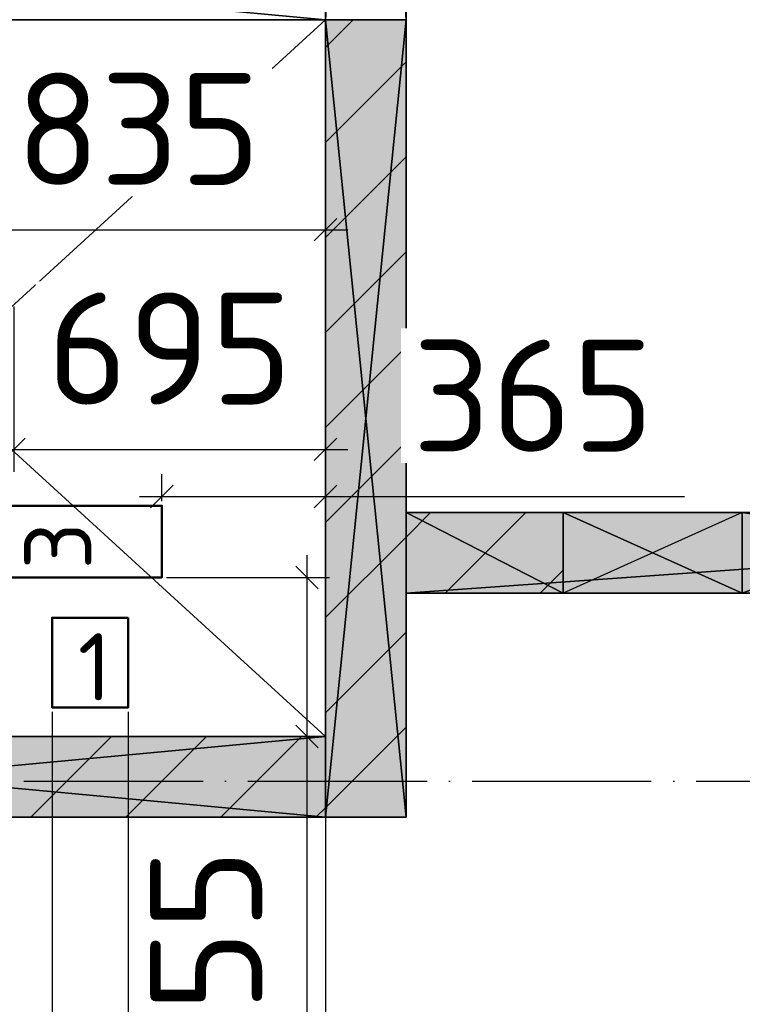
# Model space of a CAD drawing. Header units: millimetres. Extents: x 40580 to 559114, y -343730 to 81020.
# Tile 224 of 256: x 269003 to 270615, y -72591 to -70393. Entities that reach past the tile are written whole.
import ezdxf

# ---------------------------------------------------------------- set-up
doc = ezdxf.new("R2010")
doc.units = ezdxf.units.MM
doc.linetypes.add('______11', pattern=[500, 400, -50, 0, -50])
doc.linetypes.add('______5', pattern=[1100, 800, -100, 100, -100])
for name, color, linetype in [('____________', 7, 'Continuous'), ('_________________', 7, 'Continuous'), ('___________________', 253, '______5'), ('_______________________1', 7, 'Continuous'), ('__________________________', 22, 'Continuous'), ('Тонкие', 7, 'Continuous')]:
    doc.layers.add(name, color=color, linetype=linetype)
doc.layers.add('Основная', color=7, linetype='Continuous', lineweight=40)
doc.styles.add('ISOCPEUR', font='isocpeur.ttf')
doc.dimstyles.new('СПДС', dxfattribs={"dimscale": 125, "dimtxt": 250, "dimasz": 50, "dimexe": 50, "dimexo": 10, "dimgap": 100, "dimtad": 1, "dimdec": 0, "dimtxsty": 'ISOCPEUR', "dimblk": 'OBLIQUE', "dimcen": 50, "dimdle": 50, "dimadec": 0, "dimazin": 2, "dimtfac": 0.75, "dimtdec": 0, "dimtmove": 1, "dimatfit": 3, "dimfxl": 1, "dimtfill": 1, "dimtolj": 1, "dimarcsym": 1})

# ---------------------------------------------------------------- blocks, each defined once
blk = doc.blocks.new('_OBLIQUE')
at = {"color": 0, "linetype": 'ByBlock'}
blk.add_line((-0.5, -0.5), (0.5, 0.5), dxfattribs=at)
blk = doc.blocks.new('*D19143')
at = {"layer": 'Defpoints', "color": 0}
for p in [(269074.7, -71928.1), (269244.7, -71928.1), (269244.7, -73042.1)]:
    blk.add_point(p, dxfattribs=at)
at = {"layer": 'Тонкие', "color": 0, "lineweight": -2}
for p, q in [((269074.7, -71938.1), (269074.7, -73092.1)), ((269244.7, -71938.1), (269244.7, -73092.1)), ((269024.7, -73042.1), (269294.7, -73042.1)), ((269494.3, -73541.6), (269159.7, -73042.1)), ((270119.3, -73541.6), (269494.3, -73541.6))]:
    blk.add_line(p, q, dxfattribs=at)
at = {"layer": 'Тонкие', "color": 0, "lineweight": -2, "xscale": 50, "yscale": 50, "zscale": 50}
blk.add_blockref('_OBLIQUE', (269074.7, -73042.1), dxfattribs=at)
at = {"layer": 'Тонкие', "color": 0, "lineweight": -2, "xscale": 50, "yscale": 50, "zscale": 50, "rotation": 180}
blk.add_blockref('_OBLIQUE', (269244.7, -73042.1), dxfattribs=at)
at = {"layer": 'Тонкие', "color": 0, "insert": (269806.8, -73316.6), "char_height": 250, "attachment_point": 5, "style": 'ISOCPEUR', "bg_fill": 3, "box_fill_scale": 1.1, "bg_fill_color": 256, "bg_fill_true_color": 13158600, "bg_fill_transparency": 0}
blk.add_mtext('\\A1;170', dxfattribs=at)
blk = doc.blocks.new('*D19144')
at = {"layer": 'Defpoints', "color": 0}
for p in [(269244.7, -71928.1), (269684.7, -71993.1), (269684.7, -73042.1)]:
    blk.add_point(p, dxfattribs=at)
at = {"layer": 'Тонкие', "color": 0, "lineweight": -2}
for p, q in [((269244.7, -71938.1), (269244.7, -73092.1)), ((269684.7, -72003.1), (269684.7, -73092.1)), ((269194.7, -73042.1), (269734.7, -73042.1)), ((269684.7, -73042.1), (270492, -73042.1))]:
    blk.add_line(p, q, dxfattribs=at)
at = {"layer": 'Тонкие', "color": 0, "lineweight": -2, "xscale": 50, "yscale": 50, "zscale": 50, "rotation": 180}
blk.add_blockref('_OBLIQUE', (269244.7, -73042.1), dxfattribs=at)
at = {"layer": 'Тонкие', "color": 0, "lineweight": -2, "xscale": 50, "yscale": 50, "zscale": 50}
blk.add_blockref('_OBLIQUE', (269684.7, -73042.1), dxfattribs=at)
at = {"layer": 'Тонкие', "color": 0, "insert": (270129.5, -72817.1), "char_height": 250, "attachment_point": 5, "style": 'ISOCPEUR', "bg_fill": 3, "box_fill_scale": 1.1, "bg_fill_color": 256, "bg_fill_true_color": 13158600, "bg_fill_transparency": 0}
blk.add_mtext('\\A1;440', dxfattribs=at)
blk = doc.blocks.new('*D19145')
at = {"layer": 'Defpoints', "color": 0}
for p in [(269074.7, -71928.1), (268849.7, -71963.1), (269074.7, -73042.1)]:
    blk.add_point(p, dxfattribs=at)
at = {"layer": 'Тонкие', "color": 0, "lineweight": -2}
for p, q in [((269074.7, -71938.1), (269074.7, -73092.1)), ((268849.7, -71973.1), (268849.7, -73092.1)), ((268799.7, -73042.1), (269124.7, -73042.1)), ((269399.3, -74074.2), (268962.2, -73042.1)), ((270074.3, -74074.2), (269399.3, -74074.2))]:
    blk.add_line(p, q, dxfattribs=at)
at = {"layer": 'Тонкие', "color": 0, "lineweight": -2, "xscale": 50, "yscale": 50, "zscale": 50, "rotation": 180}
blk.add_blockref('_OBLIQUE', (268849.7, -73042.1), dxfattribs=at)
at = {"layer": 'Тонкие', "color": 0, "lineweight": -2, "xscale": 50, "yscale": 50, "zscale": 50}
blk.add_blockref('_OBLIQUE', (269074.7, -73042.1), dxfattribs=at)
at = {"layer": 'Тонкие', "color": 0, "insert": (269736.8, -73849.2), "char_height": 250, "attachment_point": 5, "style": 'ISOCPEUR', "bg_fill": 3, "box_fill_scale": 1.1, "bg_fill_color": 256, "bg_fill_true_color": 13158600, "bg_fill_transparency": 0}
blk.add_mtext('\\A1;225', dxfattribs=at)
blk = doc.blocks.new('*D19146')
at = {"layer": 'Defpoints', "color": 0}
for p in [(268619.7, -71963.1), (268849.7, -71963.1), (268849.7, -73042.1)]:
    blk.add_point(p, dxfattribs=at)
at = {"layer": 'Тонкие', "color": 0, "lineweight": -2}
for p, q in [((268619.7, -71973.1), (268619.7, -73092.1)), ((268849.7, -71973.1), (268849.7, -73092.1)), ((268569.7, -73042.1), (268899.7, -73042.1)), ((269206.2, -74606.3), (268734.7, -73042.1)), ((269881.2, -74606.3), (269206.2, -74606.3))]:
    blk.add_line(p, q, dxfattribs=at)
at = {"layer": 'Тонкие', "color": 0, "lineweight": -2, "xscale": 50, "yscale": 50, "zscale": 50, "rotation": 180}
blk.add_blockref('_OBLIQUE', (268619.7, -73042.1), dxfattribs=at)
at = {"layer": 'Тонкие', "color": 0, "lineweight": -2, "xscale": 50, "yscale": 50, "zscale": 50}
blk.add_blockref('_OBLIQUE', (268849.7, -73042.1), dxfattribs=at)
at = {"layer": 'Тонкие', "color": 0, "insert": (269543.7, -74381.3), "char_height": 250, "attachment_point": 5, "style": 'ISOCPEUR', "bg_fill": 3, "box_fill_scale": 1.1, "bg_fill_color": 256, "bg_fill_true_color": 13158600, "bg_fill_transparency": 0}
blk.add_mtext('\\A1;230', dxfattribs=at)
blk = doc.blocks.new('*D19150')
at = {"layer": 'Defpoints', "color": 0}
for p in [(269684.7, -71457.3), (269319.7, -71478.1), (269684.7, -71536.5)]:
    blk.add_point(p, dxfattribs=at)
at = {"layer": 'Тонкие', "color": 0, "lineweight": -2}
for p, q in [((269319.7, -71468.1), (269319.7, -71407.3)), ((269684.7, -71526.5), (269684.7, -71407.3)), ((269269.7, -71457.3), (269734.7, -71457.3)), ((269684.7, -71457.3), (270485.5, -71457.3))]:
    blk.add_line(p, q, dxfattribs=at)
at = {"layer": 'Тонкие', "color": 0, "lineweight": -2, "xscale": 50, "yscale": 50, "zscale": 50, "rotation": 180}
blk.add_blockref('_OBLIQUE', (269319.7, -71457.3), dxfattribs=at)
at = {"layer": 'Тонкие', "color": 0, "lineweight": -2, "xscale": 50, "yscale": 50, "zscale": 50}
blk.add_blockref('_OBLIQUE', (269684.7, -71457.3), dxfattribs=at)
at = {"layer": 'Тонкие', "color": 0, "insert": (270148, -71232.3), "char_height": 250, "attachment_point": 5, "style": 'ISOCPEUR', "bg_fill": 3, "box_fill_scale": 1.1, "bg_fill_color": 256, "bg_fill_true_color": 13158600, "bg_fill_transparency": 0}
blk.add_mtext('\\A1;365', dxfattribs=at)
blk = doc.blocks.new('*D19151')
at = {"layer": 'Defpoints', "color": 0}
for p in [(268989.7, -71023.1), (269684.7, -71083.1), (269684.7, -71352.1)]:
    blk.add_point(p, dxfattribs=at)
at = {"layer": 'Тонкие', "color": 0, "lineweight": -2}
for p, q in [((268989.7, -71033.1), (268989.7, -71402.1)), ((269684.7, -71093.1), (269684.7, -71402.1)), ((268939.7, -71352.1), (269734.7, -71352.1))]:
    blk.add_line(p, q, dxfattribs=at)
at = {"layer": 'Тонкие', "color": 0, "lineweight": -2, "xscale": 50, "yscale": 50, "zscale": 50, "rotation": 180}
blk.add_blockref('_OBLIQUE', (268989.7, -71352.1), dxfattribs=at)
at = {"layer": 'Тонкие', "color": 0, "lineweight": -2, "xscale": 50, "yscale": 50, "zscale": 50}
blk.add_blockref('_OBLIQUE', (269684.7, -71352.1), dxfattribs=at)
at = {"layer": 'Тонкие', "color": 0, "insert": (269337.2, -71127.1), "char_height": 250, "attachment_point": 5, "style": 'ISOCPEUR', "bg_fill": 3, "box_fill_scale": 1.1, "bg_fill_color": 256, "bg_fill_true_color": 13158600, "bg_fill_transparency": 0}
blk.add_mtext('\\A1;695', dxfattribs=at)
blk = doc.blocks.new('*D19152')
at = {"layer": 'Defpoints', "color": 0}
for p in [(268849.7, -70473.1), (269684.7, -70493.1), (269684.7, -70862.1)]:
    blk.add_point(p, dxfattribs=at)
at = {"layer": 'Тонкие', "color": 0, "lineweight": -2}
for p, q in [((268849.7, -70483.1), (268849.7, -70912.1)), ((269684.7, -70503.1), (269684.7, -70912.1)), ((268799.7, -70862.1), (269734.7, -70862.1))]:
    blk.add_line(p, q, dxfattribs=at)
at = {"layer": 'Тонкие', "color": 0, "lineweight": -2, "xscale": 50, "yscale": 50, "zscale": 50, "rotation": 180}
blk.add_blockref('_OBLIQUE', (268849.7, -70862.1), dxfattribs=at)
at = {"layer": 'Тонкие', "color": 0, "lineweight": -2, "xscale": 50, "yscale": 50, "zscale": 50}
blk.add_blockref('_OBLIQUE', (269684.7, -70862.1), dxfattribs=at)
at = {"layer": 'Тонкие', "color": 0, "insert": (269267.2, -70637.1), "char_height": 250, "attachment_point": 5, "style": 'ISOCPEUR', "bg_fill": 3, "box_fill_scale": 1.1, "bg_fill_color": 256, "bg_fill_true_color": 13158600, "bg_fill_transparency": 0}
blk.add_mtext('\\A1;835', dxfattribs=at)
blk = doc.blocks.new('*D19153')
at = {"layer": 'Defpoints', "color": 0}
for p in [(269319.7, -71638.1), (269643.5, -71993.1), (269684.7, -71993.1)]:
    blk.add_point(p, dxfattribs=at)
at = {"layer": 'Тонкие', "color": 0, "lineweight": -2}
for p, q in [((269643.5, -71588.1), (269643.5, -72043.1)), ((269329.7, -71638.1), (269693.5, -71638.1)), ((269674.7, -71993.1), (269593.5, -71993.1)), ((269643.5, -71993.1), (269643.5, -72850.9))]:
    blk.add_line(p, q, dxfattribs=at)
at = {"layer": 'Тонкие', "color": 0, "lineweight": -2, "xscale": 50, "yscale": 50, "zscale": 50}
for p, rotation in [((269643.5, -71638.1), 90), ((269643.5, -71993.1), 270)]:
    blk.add_blockref('_OBLIQUE', p, dxfattribs=dict(at, rotation=rotation))
at = {"layer": 'Тонкие', "color": 0, "insert": (269418.5, -72513.4), "char_height": 250, "attachment_point": 5, "rotation": 90, "style": 'ISOCPEUR', "bg_fill": 3, "box_fill_scale": 1.1, "bg_fill_color": 256, "bg_fill_true_color": 13158600, "bg_fill_transparency": 0}
blk.add_mtext('\\A1;355', dxfattribs=at)

msp = doc.modelspace()

# ---------------------------------------------------------------- hatches: boundary and pattern name
at = {"layer": '____________', "linetype": 'Continuous'}
msp.add_hatch(color=9, dxfattribs=at).paths.add_polyline_path([(269684.7, -70393.1), (269684.7, -72173.1), (269864.7, -72173.1), (269864.7, -70393.1)])
h = msp.add_hatch(color=9, dxfattribs=at)
h.paths.add_polyline_path([(271414.7, -71673.1), (272394.7, -71673.1), (272394.7, -71493.1), (271414.7, -71493.1)])
h.paths.add_polyline_path([(271099.7, -71508.5), (271214.7, -71493.1), (271099.7, -71493.1)])
h.paths.add_polyline_path([(271214.7, -71673.1), (270614.7, -71673.1), (270614.7, -71573.1), (270959.7, -71527.1), (270959.7, -71543.1), (270999.7, -71543.1), (270999.7, -71521.8), (271059.7, -71513.8), (271059.7, -71543.1), (271099.7, -71543.1), (271099.7, -71508.5), (271214.7, -71493.1)], flags=16)
h.paths.add_polyline_path([(270214.7, -71673.1), (269864.7, -71673.1), (270214.7, -71626.5)], flags=16)
h.paths.add_polyline_path([(270214.7, -71626.5), (270214.7, -71493.1), (269864.7, -71493.1), (269864.7, -71673.1)])
h.paths.add_polyline_path([(271059.7, -71513.8), (271059.7, -71493.1), (270999.7, -71493.1), (270999.7, -71521.8)])
h.paths.add_polyline_path([(270959.7, -71527.1), (270959.7, -71493.1), (270614.7, -71493.1), (270614.7, -71573.1)])
h = msp.add_hatch(color=9, dxfattribs=at)
h.paths.add_polyline_path([(269684.7, -71993.1), (267997.7, -71993.1), (267997.7, -72150.5), (267997.7, -72173.1), (269684.7, -72173.1)])
h.paths.add_polyline_path([(267754.7, -72173.1), (267934.7, -72173.1), (267934.7, -72156.4)])
h.paths.add_polyline_path([(267934.7, -72156.4), (267934.7, -71993.1), (267754.7, -71993.1), (267754.7, -72173.1)])

# ---------------------------------------------------------------- linework, layer by layer
at = {"layer": '____________', "color": 253, "linetype": '______11'}
for p, q in [((269684.7, -70455), (269746.5, -70393.1)), ((269684.7, -70879.3), (269864.7, -70699.3)), ((269684.7, -71303.5), (269864.7, -71123.5)), ((269864.7, -71547.8), (269919.3, -71493.1)), ((269684.7, -71727.8), (269864.7, -71547.8)), ((269684.7, -72152), (269864.7, -71972)), ((269663.5, -72173.1), (269684.7, -72152))]:
    msp.add_line(p, q, dxfattribs=at)
at = {"layer": '____________', "color": 253, "linetype": '______5'}
for p, q in [((269684.7, -70667.1), (269864.7, -70487.1)), ((269684.7, -71091.4), (269864.7, -70911.4)), ((269684.7, -71515.6), (269864.7, -71335.6)), ((269684.7, -71939.9), (269864.7, -71759.9))]:
    msp.add_line(p, q, dxfattribs=at)
for points in [[(269951.4, -71673.1), (269951.4, -71673.1), (269964.8, -71659.8), (269964.8, -71659.8), (270131.4, -71493.1)], [(269027.2, -72173.1), (269158, -72042.3), (269158, -72042.3), (269207.2, -71993.1)], [(269451.4, -72173.1), (269625.9, -71998.6), (269625.9, -71998.6), (269631.4, -71993.1)]]:
    msp.add_lwpolyline(points, dxfattribs=at)
at = {"layer": '____________', "color": 253, "linetype": '______11'}
for points in [[(270163.5, -71673.1), (270163.5, -71673.1), (270209.5, -71627.2), (270209.5, -71627.2), (270214.7, -71622)], [(269239.3, -72173.1), (269392, -72020.4), (269392, -72020.4), (269419.3, -71993.1)]]:
    msp.add_lwpolyline(points, dxfattribs=at)
at = {"layer": '___________________', "color": 253, "linetype": '______11'}
msp.add_line((235004.7, -72093.1), (282084.7, -72093.1), dxfattribs=at)
msp.add_line((235004.7, -72093.1), (282084.7, -72093.1), dxfattribs=at)
at = {"layer": '__________________________', "color": 180, "linetype": 'Continuous'}
for p, q in [((270614.7, -71493.1), (270214.7, -71493.1)), ((270214.7, -71493.1), (270214.7, -71673.1)), ((270614.7, -71673.1), (270214.7, -71493.1)), ((270614.7, -71493.1), (270214.7, -71673.1)), ((270614.7, -71673.1), (270614.7, -71493.1)), ((270214.7, -71673.1), (270614.7, -71673.1))]:
    msp.add_line(p, q, dxfattribs=at)
at = {"layer": '__________________________', "color": 171, "linetype": 'Continuous'}
for points in [[(270214.7, -71673.1), (270214.7, -71493.1), (270614.7, -71673.1)], [(270614.7, -71673.1), (270214.7, -71493.1), (270614.7, -71493.1)]]:
    msp.add_solid(points, dxfattribs=at)
at = {"layer": 'Основная', "lineweight": 50, "elevation": -1950}
msp.add_lwpolyline([(268849.7, -71638.1), (268849.7, -71478.1), (269319.7, -71478.1), (269319.7, -71638.1)], close=True, dxfattribs=at)
at = {"layer": 'Основная', "lineweight": 50, "extrusion": (0, 0, -1), "elevation": 1950}
msp.add_lwpolyline([(-269244.7, -71728.1), (-269244.7, -71928.1), (-269074.7, -71928.1), (-269074.7, -71728.1)], close=True, dxfattribs=at)

# ---------------------------------------------------------------- texts
at = {"layer": '_______________________1', "color": 7, "style": 'ISOCPEUR'}
msp.add_text('3', height=150, rotation=90, dxfattribs=at).set_placement((269162.8, -71620.3, -1600))
msp.add_text('1', height=150, dxfattribs=at).set_placement((269132.2, -71912.6, -1600))

# ---------------------------------------------------------------- meshes
at = {"layer": '____________', "color": 7, "linetype": 'Continuous'}
mesh = msp.add_polyface(dxfattribs=at)
corners = [(269684.7, -67553.1, -3800), (269684.7, -70393.1, -3800), (269684.7, -70393.1, -350), (269684.7, -67553.1, -350)]
mesh.append_faces([[corners[k] for k in face] for face in [(1, 2, 0)]], dxfattribs={"vtx1": -1, "color": 7})
mesh.append_faces([[corners[k] for k in face] for face in [(2, 3, 0)]], dxfattribs={"vtx2": -1, "color": 7})
mesh = msp.add_polyface(dxfattribs=at)
corners = [(269864.7, -67553.1, -350), (269684.7, -67553.1, -350), (269684.7, -70393.1, -350), (269864.7, -70393.1, -350)]
mesh.append_faces([[corners[k] for k in face] for face in [(1, 2, 0)]], dxfattribs={"vtx1": -1, "color": 7})
mesh.append_faces([[corners[k] for k in face] for face in [(2, 3, 0)]], dxfattribs={"vtx2": -1, "color": 7})
mesh = msp.add_polyface(dxfattribs=at)
corners = [(269684.7, -67553.1, -3800), (269864.7, -67553.1, -3800), (269864.7, -70393.1, -3800), (269684.7, -70393.1, -3800)]
mesh.append_faces([[corners[k] for k in face] for face in [(1, 2, 0)]], dxfattribs={"vtx1": -1, "color": 7})
mesh.append_faces([[corners[k] for k in face] for face in [(2, 3, 0)]], dxfattribs={"vtx2": -1, "color": 7})
mesh = msp.add_polyface(dxfattribs=at)
corners = [(269864.7, -70393.1, -3800), (269864.7, -67553.1, -3800), (269864.7, -67553.1, -350), (269864.7, -70393.1, -350)]
mesh.append_faces([[corners[k] for k in face] for face in [(1, 2, 0)]], dxfattribs={"vtx1": -1, "color": 7})
mesh.append_faces([[corners[k] for k in face] for face in [(2, 3, 0)]], dxfattribs={"vtx2": -1, "color": 7})
mesh = msp.add_polyface(dxfattribs=at)
corners = [(269684.7, -70393.1, -350), (269684.7, -70213.1, -350), (267754.7, -70213.1, -350), (267754.7, -70393.1, -350)]
mesh.append_faces([[corners[k] for k in face] for face in [(1, 2, 0)]], dxfattribs={"vtx1": -1, "color": 7})
mesh.append_faces([[corners[k] for k in face] for face in [(2, 3, 0)]], dxfattribs={"vtx2": -1, "color": 7})
mesh = msp.add_polyface(dxfattribs=at)
corners = [(269684.7, -70213.1, -3800), (269684.7, -70393.1, -3800), (267754.7, -70393.1, -3800), (267754.7, -70213.1, -3800)]
mesh.append_faces([[corners[k] for k in face] for face in [(1, 2, 0)]], dxfattribs={"vtx1": -1, "color": 7})
mesh.append_faces([[corners[k] for k in face] for face in [(2, 3, 0)]], dxfattribs={"vtx2": -1, "color": 7})
mesh = msp.add_polyface(dxfattribs=at)
corners = [(269684.7, -70393.1, -3800), (269684.7, -70213.1, -3800), (269684.7, -70213.1, -350), (269684.7, -70393.1, -350)]
mesh.append_faces([[corners[k] for k in face] for face in [(1, 2, 0)]], dxfattribs={"vtx1": -1, "color": 7})
mesh.append_faces([[corners[k] for k in face] for face in [(2, 3, 0)]], dxfattribs={"vtx2": -1, "color": 7})
mesh = msp.add_polyface(dxfattribs=at)
corners = [(267754.7, -70393.1, -3800), (269684.7, -70393.1, -3800), (269684.7, -70393.1, -350), (267754.7, -70393.1, -350)]
mesh.append_faces([[corners[k] for k in face] for face in [(1, 2, 0)]], dxfattribs={"vtx1": -1, "color": 7})
mesh.append_faces([[corners[k] for k in face] for face in [(2, 3, 0)]], dxfattribs={"vtx2": -1, "color": 7})
mesh = msp.add_polyface(dxfattribs=at)
corners = [(269684.7, -70393.1, -3800), (269684.7, -72173.1, -3800), (269684.7, -72173.1, -350), (269684.7, -70393.1, -350)]
mesh.append_faces([[corners[k] for k in face] for face in [(1, 2, 0)]], dxfattribs={"vtx1": -1, "color": 7})
mesh.append_faces([[corners[k] for k in face] for face in [(2, 3, 0)]], dxfattribs={"vtx2": -1, "color": 7})
mesh = msp.add_polyface(dxfattribs=at)
corners = [(269864.7, -70393.1, -3800), (269684.7, -70393.1, -3800), (269684.7, -70393.1, -350), (269864.7, -70393.1, -350)]
mesh.append_faces([[corners[k] for k in face] for face in [(1, 2, 0)]], dxfattribs={"vtx1": -1, "color": 7})
mesh.append_faces([[corners[k] for k in face] for face in [(2, 3, 0)]], dxfattribs={"vtx2": -1, "color": 7})
mesh = msp.add_polyface(dxfattribs=at)
corners = [(269864.7, -70393.1, -350), (269684.7, -70393.1, -350), (269684.7, -72173.1, -350), (269864.7, -72173.1, -350)]
mesh.append_faces([[corners[k] for k in face] for face in [(1, 2, 0)]], dxfattribs={"vtx1": -1, "color": 7})
mesh.append_faces([[corners[k] for k in face] for face in [(2, 3, 0)]], dxfattribs={"vtx2": -1, "color": 7})
mesh = msp.add_polyface(dxfattribs=at)
corners = [(269684.7, -70393.1, -3800), (269864.7, -70393.1, -3800), (269864.7, -72173.1, -3800), (269684.7, -72173.1, -3800)]
mesh.append_faces([[corners[k] for k in face] for face in [(1, 2, 0)]], dxfattribs={"vtx1": -1, "color": 7})
mesh.append_faces([[corners[k] for k in face] for face in [(2, 3, 0)]], dxfattribs={"vtx2": -1, "color": 7})
mesh = msp.add_polyface(dxfattribs=at)
corners = [(269684.7, -70393.1, -3800), (269864.7, -70393.1, -3800), (269864.7, -70393.1, -350), (269684.7, -70393.1, -350)]
mesh.append_faces([[corners[k] for k in face] for face in [(1, 2, 0)]], dxfattribs={"vtx1": -1, "color": 7})
mesh.append_faces([[corners[k] for k in face] for face in [(2, 3, 0)]], dxfattribs={"vtx2": -1, "color": 7})
mesh = msp.add_polyface(dxfattribs=at)
corners = [(269864.7, -72173.1, -3800), (269864.7, -70393.1, -3800), (269864.7, -70393.1, -350), (269864.7, -72173.1, -350)]
mesh.append_faces([[corners[k] for k in face] for face in [(1, 2, 0)]], dxfattribs={"vtx1": -1, "color": 7})
mesh.append_faces([[corners[k] for k in face] for face in [(2, 3, 0)]], dxfattribs={"vtx2": -1, "color": 7})
mesh = msp.add_polyface(dxfattribs=at)
corners = [(270214.7, -71493.1, -750), (270614.7, -71493.1, -750), (270614.7, -71493.1, -350), (270959.7, -71493.1, -350), (270959.7, -71493.1, -650), (270999.7, -71493.1, -650), (270999.7, -71493.1, -350), (271059.7, -71493.1, -350), (271059.7, -71493.1, -650), (271099.7, -71493.1, -650), (271099.7, -71493.1, -350), (271214.7, -71493.1, -350), (271214.7, -71493.1, -650), (271414.7, -71493.1, -650), (271414.7, -71493.1, -350), (272394.7, -71493.1, -350), (272394.7, -71493.1, -3800), (269864.7, -71493.1, -3800), (269864.7, -71493.1, -350), (270214.7, -71493.1, -350)]
mesh.append_faces([[corners[k] for k in face] for face in [(1, 4, 17), (5, 8, 17), (9, 12, 17), (13, 15, 17)]], dxfattribs={"vtx0": -1, "vtx1": -1, "vtx2": -1, "color": 7})
mesh.append_faces([[corners[k] for k in face] for face in [(17, 18, 0), (0, 1, 17), (1, 2, 4), (4, 5, 17), (5, 6, 8), (8, 9, 17), (9, 10, 12), (12, 13, 17)]], dxfattribs={"vtx1": -1, "vtx2": -1, "color": 7})
mesh.append_faces([[corners[k] for k in face] for face in [(18, 19, 0), (2, 3, 4), (6, 7, 8), (10, 11, 12), (15, 16, 17), (13, 14, 15)]], dxfattribs={"vtx2": -1, "color": 7})
mesh = msp.add_polyface(dxfattribs=at)
corners = [(269864.7, -71493.1, -3800), (269864.7, -71673.1, -3800), (269864.7, -71673.1, -350), (269864.7, -71493.1, -350)]
mesh.append_faces([[corners[k] for k in face] for face in [(1, 2, 0)]], dxfattribs={"vtx1": -1, "color": 7})
mesh.append_faces([[corners[k] for k in face] for face in [(2, 3, 0)]], dxfattribs={"vtx2": -1, "color": 7})
mesh = msp.add_polyface(dxfattribs=at)
corners = [(269864.7, -71493.1, -350), (269864.7, -71673.1, -350), (270214.7, -71673.1, -350), (270214.7, -71493.1, -350)]
mesh.append_faces([[corners[k] for k in face] for face in [(1, 2, 0)]], dxfattribs={"vtx1": -1, "color": 7})
mesh.append_faces([[corners[k] for k in face] for face in [(2, 3, 0)]], dxfattribs={"vtx2": -1, "color": 7})
mesh = msp.add_polyface(dxfattribs=at)
corners = [(269864.7, -71673.1, -3800), (269864.7, -71493.1, -3800), (272394.7, -71493.1, -3800), (272394.7, -71673.1, -3800)]
mesh.append_faces([[corners[k] for k in face] for face in [(1, 2, 0)]], dxfattribs={"vtx1": -1, "color": 7})
mesh.append_faces([[corners[k] for k in face] for face in [(2, 3, 0)]], dxfattribs={"vtx2": -1, "color": 7})
mesh = msp.add_polyface(dxfattribs=at)
corners = [(270214.7, -71493.1, -350), (270214.7, -71673.1, -350), (270214.7, -71673.1, -750), (270214.7, -71493.1, -750)]
mesh.append_faces([[corners[k] for k in face] for face in [(1, 2, 0)]], dxfattribs={"vtx1": -1, "color": 7})
mesh.append_faces([[corners[k] for k in face] for face in [(2, 3, 0)]], dxfattribs={"vtx2": -1, "color": 7})
mesh = msp.add_polyface(dxfattribs=at)
corners = [(270614.7, -71673.1, -750), (270614.7, -71493.1, -750), (270214.7, -71493.1, -750), (270214.7, -71673.1, -750)]
mesh.append_faces([[corners[k] for k in face] for face in [(1, 2, 0)]], dxfattribs={"vtx1": -1, "color": 7})
mesh.append_faces([[corners[k] for k in face] for face in [(2, 3, 0)]], dxfattribs={"vtx2": -1, "color": 7})
mesh = msp.add_polyface(dxfattribs=at)
corners = [(270614.7, -71673.1, -350), (270614.7, -71493.1, -350), (270614.7, -71493.1, -750), (270614.7, -71673.1, -750)]
mesh.append_faces([[corners[k] for k in face] for face in [(1, 2, 0)]], dxfattribs={"vtx1": -1, "color": 7})
mesh.append_faces([[corners[k] for k in face] for face in [(2, 3, 0)]], dxfattribs={"vtx2": -1, "color": 7})
mesh = msp.add_polyface(dxfattribs=at)
corners = [(271099.7, -71493.1, -350), (271099.7, -71543.1, -350), (271059.7, -71543.1, -350), (271059.7, -71493.1, -350), (270999.7, -71493.1, -350), (270999.7, -71543.1, -350), (270959.7, -71543.1, -350), (270959.7, -71493.1, -350), (270614.7, -71493.1, -350), (270614.7, -71673.1, -350), (271214.7, -71673.1, -350), (271214.7, -71493.1, -350)]
mesh.append_faces([[corners[k] for k in face] for face in [(2, 5, 10)]], dxfattribs={"vtx0": -1, "vtx1": -1, "vtx2": -1, "color": 7})
mesh.append_faces([[corners[k] for k in face] for face in [(10, 11, 1), (1, 2, 10), (2, 3, 5), (5, 6, 10), (9, 10, 6), (8, 9, 6)]], dxfattribs={"vtx1": -1, "vtx2": -1, "color": 7})
mesh.append_faces([[corners[k] for k in face] for face in [(11, 0, 1), (3, 4, 5), (6, 7, 8)]], dxfattribs={"vtx2": -1, "color": 7})
mesh = msp.add_polyface(dxfattribs=at)
corners = [(271414.7, -71673.1, -650), (271214.7, -71673.1, -650), (271214.7, -71673.1, -350), (270614.7, -71673.1, -350), (270614.7, -71673.1, -750), (270214.7, -71673.1, -750), (270214.7, -71673.1, -350), (269864.7, -71673.1, -350), (269864.7, -71673.1, -3800), (272394.7, -71673.1, -3800), (272394.7, -71673.1, -350), (271414.7, -71673.1, -350)]
mesh.append_faces([[corners[k] for k in face] for face in [(0, 4, 9)]], dxfattribs={"vtx0": -1, "vtx1": -1, "vtx2": -1, "color": 7})
mesh.append_faces([[corners[k] for k in face] for face in [(5, 8, 9), (5, 7, 8)]], dxfattribs={"vtx0": -1, "vtx2": -1, "color": 7})
mesh.append_faces([[corners[k] for k in face] for face in [(9, 10, 0), (0, 1, 4), (1, 2, 4), (4, 5, 9)]], dxfattribs={"vtx1": -1, "vtx2": -1, "color": 7})
mesh.append_faces([[corners[k] for k in face] for face in [(10, 11, 0), (2, 3, 4), (5, 6, 7)]], dxfattribs={"vtx2": -1, "color": 7})
mesh = msp.add_polyface(dxfattribs=at)
corners = [(269684.7, -71993.1, -3800), (267754.7, -71993.1, -3800), (267754.7, -71993.1, -350), (269684.7, -71993.1, -350), (267981.9, -71993.1, -1541.2), (267969.4, -71993.1, -1537.2), (267956.4, -71993.1, -1538.5), (267945.1, -71993.1, -1545.1), (267937.4, -71993.1, -1555.7), (267934.7, -71993.1, -1568.5), (267937.4, -71993.1, -1581.3), (267945.1, -71993.1, -1591.9), (267956.4, -71993.1, -1598.5), (267969.4, -71993.1, -1599.8), (267981.9, -71993.1, -1595.8), (267991.6, -71993.1, -1587), (267997, -71993.1, -1575), (267997, -71993.1, -1562), (267991.6, -71993.1, -1550)]
mesh.append_faces([[corners[k] for k in face] for face in [(15, 3, 1)]], dxfattribs={"vtx0": -1, "vtx1": -1, "vtx2": -1, "color": 7})
mesh.append_faces([[corners[k] for k in face] for face in [(2, 4, 5), (18, 2, 3)]], dxfattribs={"vtx0": -1, "vtx2": -1, "color": 7})
mesh.append_faces([[corners[k] for k in face] for face in [(5, 6, 2), (6, 7, 2), (7, 8, 2), (8, 9, 2), (1, 2, 9), (9, 10, 1), (10, 11, 1), (11, 12, 1), (12, 13, 1), (13, 14, 1), (14, 15, 1), (15, 16, 3), (16, 17, 3), (17, 18, 3), (18, 4, 2)]], dxfattribs={"vtx1": -1, "vtx2": -1, "color": 7})
mesh.append_faces([[corners[k] for k in face] for face in [(3, 0, 1)]], dxfattribs={"vtx2": -1, "color": 7})
mesh = msp.add_polyface(dxfattribs=at)
corners = [(269684.7, -71993.1, -3800), (269684.7, -72173.1, -3800), (267754.7, -72173.1, -3800), (267754.7, -71993.1, -3800)]
mesh.append_faces([[corners[k] for k in face] for face in [(1, 2, 0)]], dxfattribs={"vtx1": -1, "color": 7})
mesh.append_faces([[corners[k] for k in face] for face in [(2, 3, 0)]], dxfattribs={"vtx2": -1, "color": 7})
mesh = msp.add_polyface(dxfattribs=at)
corners = [(269684.7, -72173.1, -350), (269684.7, -71993.1, -350), (267754.7, -71993.1, -350), (267754.7, -72173.1, -350)]
mesh.append_faces([[corners[k] for k in face] for face in [(1, 2, 0)]], dxfattribs={"vtx1": -1, "color": 7})
mesh.append_faces([[corners[k] for k in face] for face in [(2, 3, 0)]], dxfattribs={"vtx2": -1, "color": 7})
mesh = msp.add_polyface(dxfattribs=at)
corners = [(269684.7, -72173.1, -3800), (269684.7, -71993.1, -3800), (269684.7, -71993.1, -350), (269684.7, -72173.1, -350)]
mesh.append_faces([[corners[k] for k in face] for face in [(1, 2, 0)]], dxfattribs={"vtx1": -1, "color": 7})
mesh.append_faces([[corners[k] for k in face] for face in [(2, 3, 0)]], dxfattribs={"vtx2": -1, "color": 7})
mesh = msp.add_polyface(dxfattribs=at)
corners = [(267754.7, -72173.1, -3800), (269684.7, -72173.1, -3800), (269684.7, -72173.1, -350), (267754.7, -72173.1, -350), (267984.7, -72173.1, -1594), (267972.7, -72173.1, -1599.3), (267959.6, -72173.1, -1599.3), (267947.6, -72173.1, -1594), (267938.9, -72173.1, -1584.3), (267934.8, -72173.1, -1571.8), (267936.2, -72173.1, -1558.8), (267942.7, -72173.1, -1547.4), (267953.3, -72173.1, -1539.7), (267966.2, -72173.1, -1537), (267979, -72173.1, -1539.7), (267989.6, -72173.1, -1547.4), (267996.1, -72173.1, -1558.8), (267997.5, -72173.1, -1571.8), (267993.4, -72173.1, -1584.2)]
mesh.append_faces([[corners[k] for k in face] for face in [(4, 0, 2)]], dxfattribs={"vtx0": -1, "vtx1": -1, "vtx2": -1, "color": 7})
mesh.append_faces([[corners[k] for k in face] for face in [(0, 4, 5), (9, 3, 0), (16, 2, 3)]], dxfattribs={"vtx0": -1, "vtx2": -1, "color": 7})
mesh.append_faces([[corners[k] for k in face] for face in [(5, 6, 0), (6, 7, 0), (7, 8, 0), (8, 9, 0), (9, 10, 3), (10, 11, 3), (11, 12, 3), (12, 13, 3), (13, 14, 3), (14, 15, 3), (15, 16, 3), (16, 17, 2), (17, 18, 2), (18, 4, 2)]], dxfattribs={"vtx1": -1, "vtx2": -1, "color": 7})
mesh.append_faces([[corners[k] for k in face] for face in [(0, 1, 2)]], dxfattribs={"vtx2": -1, "color": 7})
mesh = msp.add_polyface(dxfattribs=at)
corners = [(269684.7, -72173.1, -3800), (269864.7, -72173.1, -3800), (269864.7, -72173.1, -350), (269684.7, -72173.1, -350)]
mesh.append_faces([[corners[k] for k in face] for face in [(1, 2, 0)]], dxfattribs={"vtx1": -1, "color": 7})
mesh.append_faces([[corners[k] for k in face] for face in [(2, 3, 0)]], dxfattribs={"vtx2": -1, "color": 7})
at = {"layer": '_________________', "color": 7, "linetype": 'Continuous'}
mesh = msp.add_polyface(dxfattribs=at)
corners = [(269684.7, -70393.1, -1800), (267934.7, -70393.1, -1800), (267934.7, -70393.1, -1600), (269684.7, -70393.1, -1600)]
mesh.append_faces([[corners[k] for k in face] for face in [(1, 2, 0)]], dxfattribs={"vtx1": -1, "color": 7})
mesh.append_faces([[corners[k] for k in face] for face in [(2, 3, 0)]], dxfattribs={"vtx2": -1, "color": 7})
mesh = msp.add_polyface(dxfattribs=at)
corners = [(269684.7, -71993.1, -1600), (269684.7, -70393.1, -1600), (267934.7, -70393.1, -1600), (267934.7, -71993.1, -1600)]
mesh.append_faces([[corners[k] for k in face] for face in [(1, 2, 0)]], dxfattribs={"vtx1": -1, "color": 7})
mesh.append_faces([[corners[k] for k in face] for face in [(2, 3, 0)]], dxfattribs={"vtx2": -1, "color": 7})
mesh = msp.add_polyface(dxfattribs=at)
corners = [(269684.7, -70393.1, -1800), (269684.7, -71993.1, -1800), (267934.7, -71993.1, -1800), (267934.7, -70393.1, -1800)]
mesh.append_faces([[corners[k] for k in face] for face in [(1, 2, 0)]], dxfattribs={"vtx1": -1, "color": 7})
mesh.append_faces([[corners[k] for k in face] for face in [(2, 3, 0)]], dxfattribs={"vtx2": -1, "color": 7})
mesh = msp.add_polyface(dxfattribs=at)
corners = [(269684.7, -71993.1, -1800), (269684.7, -70393.1, -1800), (269684.7, -70393.1, -1600), (269684.7, -71993.1, -1600)]
mesh.append_faces([[corners[k] for k in face] for face in [(1, 2, 0)]], dxfattribs={"vtx1": -1, "color": 7})
mesh.append_faces([[corners[k] for k in face] for face in [(2, 3, 0)]], dxfattribs={"vtx2": -1, "color": 7})
mesh = msp.add_polyface(dxfattribs=at)
corners = [(267934.7, -71993.1, -1800), (269684.7, -71993.1, -1800), (269684.7, -71993.1, -1600), (267934.7, -71993.1, -1600)]
mesh.append_faces([[corners[k] for k in face] for face in [(1, 2, 0)]], dxfattribs={"vtx1": -1, "color": 7})
mesh.append_faces([[corners[k] for k in face] for face in [(2, 3, 0)]], dxfattribs={"vtx2": -1, "color": 7})

# ---------------------------------------------------------------- next in the draw order: dimensions: what is measured, and where the dimension line sits
at = {"layer": 'Тонкие'}
for base, p1, p2, picture, middle in [((269684.7, -70862.1, -1950), (268849.7, -70473.1, -1950), (269684.7, -70493.1, -1950), '*D19152', (269267.2, -70862.1, -1950)), ((269684.7, -71457.3, -1950), (269319.7, -71478.1, -1950), (269684.7, -71536.5, -1950), '*D19150', (270148, -71408, -1950)), ((269244.7, -73042.1, -1600), (269074.7, -71928.1, -1600), (269244.7, -71928.1, -1600), '*D19143', (269594.3, -73541.6, -1600))]:
    dim = msp.add_linear_dim(base=base, p1=p1, p2=p2, angle=0, dimstyle='СПДС', override={"dimscale": 1, "dimtxsty": 'ISOCPEUR'}, dxfattribs=at)
    dim.commit()
    dim.dimension.update_dxf_attribs({"geometry": picture, "text_midpoint": middle, "dimtype": 160})

# ---------------------------------------------------------------- next in the draw order: dimensions: what is measured, and where the dimension line sits
for base, p1, p2, picture, middle in [((269684.7, -71352.1, -1950), (268989.7, -71023.1, -1950), (269684.7, -71083.1, -1950), '*D19151', (269337.2, -71352.1, -1950)), ((269684.7, -73042.1, -1600), (269244.7, -71928.1, -1600), (269684.7, -71993.1, -1600), '*D19144', (270129.5, -73059.9, -1600))]:
    dim = msp.add_linear_dim(base=base, p1=p1, p2=p2, angle=0, dimstyle='СПДС', override={"dimscale": 1, "dimtxsty": 'ISOCPEUR'}, dxfattribs=at)
    dim.commit()
    dim.dimension.update_dxf_attribs({"geometry": picture, "text_midpoint": middle, "dimtype": 160})

# ---------------------------------------------------------------- next in the draw order: dimensions: what is measured, and where the dimension line sits
dim = msp.add_linear_dim(base=(269074.7, -73042.1, -1600), p1=(268849.7, -71963.1, -1600), p2=(269074.7, -71928.1, -1600), angle=0, dimstyle='СПДС', override={"dimscale": 1, "dimtxsty": 'ISOCPEUR'}, dxfattribs=at)
dim.commit()
dim.dimension.update_dxf_attribs({"geometry": '*D19145', "text_midpoint": (269499.3, -74074.2, -1600), "dimtype": 160})

# ---------------------------------------------------------------- next in the draw order: dimensions: what is measured, and where the dimension line sits
dim = msp.add_linear_dim(base=(268849.7, -73042.1, -1600), p1=(268619.7, -71963.1, -1600), p2=(268849.7, -71963.1, -1600), angle=0, dimstyle='СПДС', override={"dimscale": 1, "dimtxsty": 'ISOCPEUR'}, dxfattribs=at)
dim.commit()
dim.dimension.update_dxf_attribs({"geometry": '*D19146', "text_midpoint": (269306.2, -74606.3, -1600), "dimtype": 160})

# ---------------------------------------------------------------- next in the draw order: dimensions: what is measured, and where the dimension line sits
dim = msp.add_linear_dim(base=(269643.5, -71993.1, -1950), p1=(269319.7, -71638.1, -1950), p2=(269684.7, -71993.1, -1950), angle=270, dimstyle='СПДС', override={"dimscale": 1, "dimtxsty": 'ISOCPEUR'}, dxfattribs=at)
dim.commit()
dim.dimension.update_dxf_attribs({"geometry": '*D19153', "text_midpoint": (269595.4, -72513.4, -1950), "dimtype": 160})

doc.saveas('drawing.dxf')
